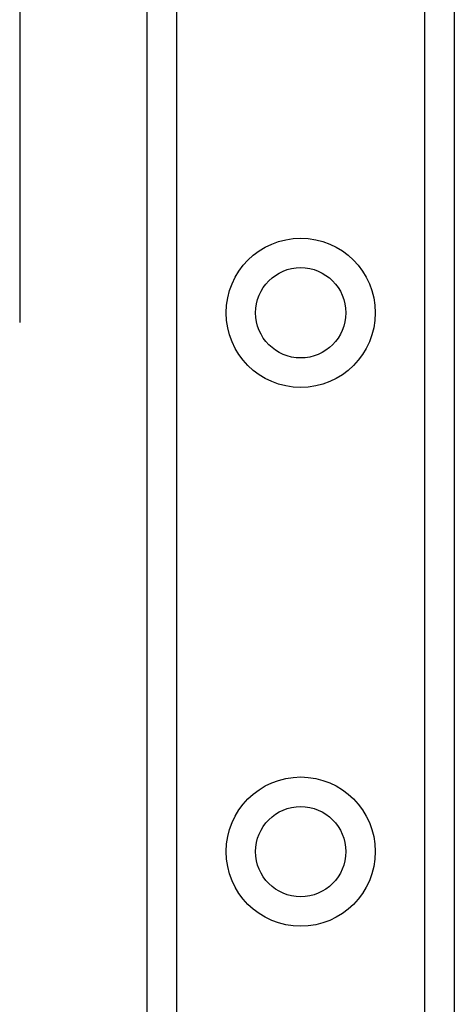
# Model space of a CAD drawing. Header units: inches. Extents: x 2 to 104, y 2 to 68.
# Tile 51 of 98: x 27.89 to 28.9, y 44.89 to 47.17. Entities that reach past the tile are written whole.
import ezdxf

# ---------------------------------------------------------------- set-up
doc = ezdxf.new("R2010")
doc.units = ezdxf.units.IN
doc.header["$LTSCALE"] = 6.250991
doc.header["$MEASUREMENT"] = 0
doc.layers.add('Visible Edges(ANSI)', color=7, linetype='Continuous', lineweight=25)
doc.layers.add('Visible Tangent Edges(ANSI)', color=7, linetype='Continuous', lineweight=25)

msp = doc.modelspace()

# ---------------------------------------------------------------- linework, layer by layer
at = {"layer": 'Visible Edges(ANSI)'}
for p, q in [((28.188, 22.3467), (28.188, 49.4069)), ((28.9012, 49.4069), (28.9012, 22.3467)), ((27.8923, 48.3752), (27.8923, 46.4716))]:
    msp.add_line(p, q, dxfattribs=at)
for centre in [(28.5446, 46.494), (28.5446, 45.2449)]:
    msp.add_circle(centre, 0.1047, dxfattribs=at)
at = {"layer": 'Visible Tangent Edges(ANSI)'}
for p, q in [((28.2563, 49.4069), (28.2563, 22.3467)), ((28.8329, 22.3467), (28.8329, 49.4069))]:
    msp.add_line(p, q, dxfattribs=at)
for centre in [(28.5446, 46.494), (28.5446, 45.2449)]:
    msp.add_circle(centre, 0.173, dxfattribs=at)

doc.saveas('drawing.dxf')
